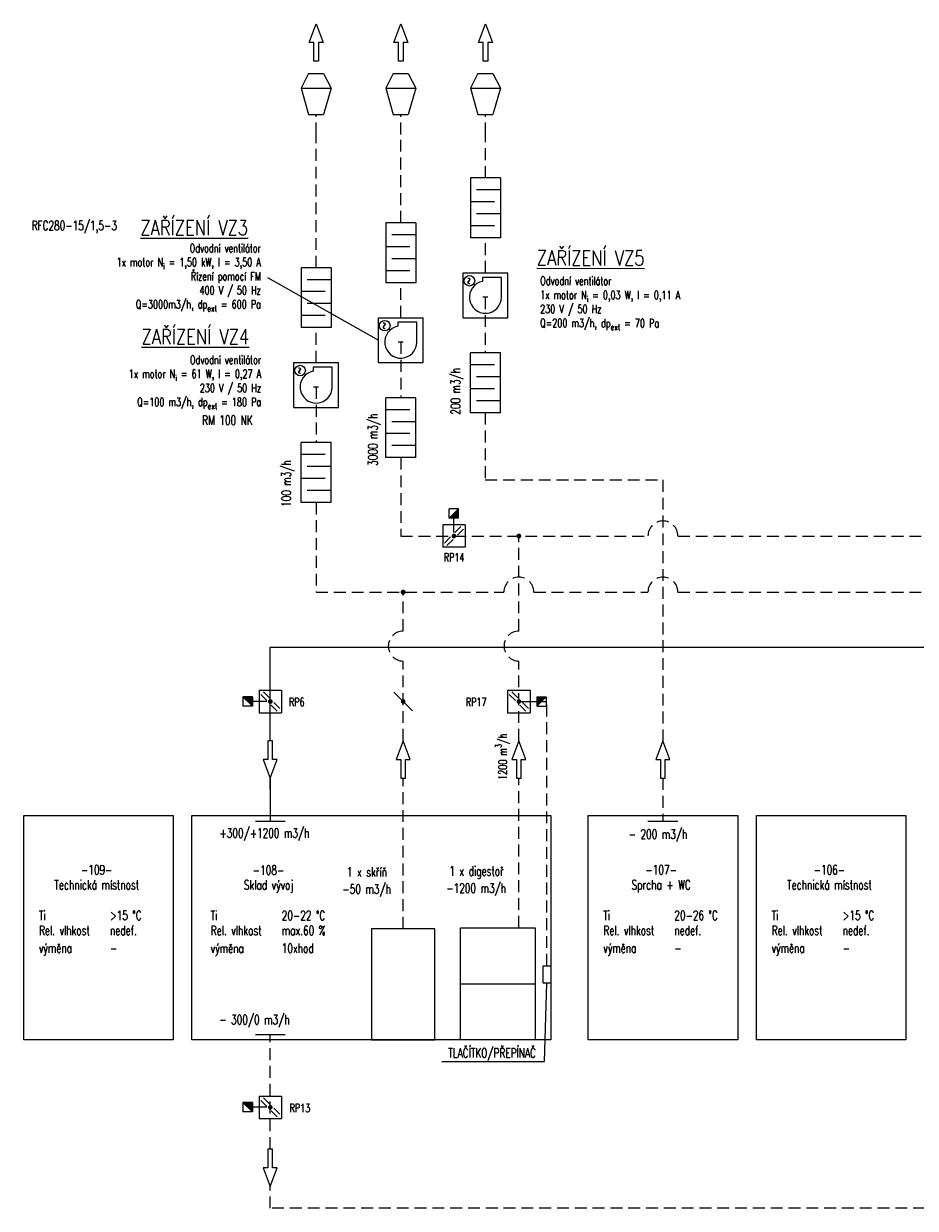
# Model space of a CAD drawing. Header units: millimetres. Extents: x -12410 to -5571, y -11552 to -5051.
# Tile 3 of 5: x -6275 to -6037, y -5470 to -5153. Entities that reach past the tile are written whole.
import ezdxf
from ezdxf.enums import TextEntityAlignment as Align

# ---------------------------------------------------------------- set-up
doc = ezdxf.new("R2010")
doc.units = ezdxf.units.MM
doc.header["$MEASUREMENT"] = 0
doc.linetypes.add('SKRYTÁ2', pattern=[4.7625, 3.175, -1.5875])
for name, color, linetype in [('Mistnosti', 1, 'CONTINUOUS'), ('Popis', 2, 'CONTINUOUS'), ('popis tlustý', 1, 'CONTINUOUS'), ('Popis_VZ_DPS', 2, 'CONTINUOUS'), ('VZ_Zarizeni', 8, 'CONTINUOUS')]:
    doc.layers.add(name, color=color, linetype=linetype)
doc.layers.add('VZT Poznámky', color=7, linetype='CONTINUOUS', plot=False)
doc.styles.add('ROMANS', font='romans', dxfattribs={"width": 0.75})
doc.styles.add('VELKE', font='ROMANS.SHX', dxfattribs={"height": 5})

msp = doc.modelspace()

# ---------------------------------------------------------------- hatches: boundary and pattern name
at = {"layer": 'VZ_Zarizeni'}
h = msp.add_hatch(color=3, dxfattribs=at)
h.dxf.hatch_style = 1
h.paths.add_polyline_path([(-6161.19, -5285.2), (-6158.69, -5285.2), (-6158.69, -5282.7)])
h = msp.add_hatch(color=3, dxfattribs=at)
h.dxf.hatch_style = 1
h.paths.add_polyline_path([(-6213.85, -5335.48), (-6213.85, -5332.98), (-6216.35, -5332.98)])
h = msp.add_hatch(color=3, dxfattribs=at)
h.dxf.hatch_style = 1
h.paths.add_polyline_path([(-6137.77, -5335.48), (-6137.77, -5332.98), (-6135.27, -5332.98)])
h = msp.add_hatch(color=3, dxfattribs=at)
h.dxf.hatch_style = 1
h.paths.add_polyline_path([(-6213.85, -5443.96), (-6213.85, -5441.46), (-6216.35, -5441.46)])

# ---------------------------------------------------------------- linework, layer by layer
at = {"layer": 'Mistnosti'}
for points in [[(-6255, -5364.71), (-6235, -5364.71), (-6235, -5424.71), (-6275, -5424.71), (-6275, -5364.71), (-6255, -5364.71)], [(-6104.04, -5364.71), (-6084.04, -5364.71), (-6084.04, -5424.71), (-6124.04, -5424.71), (-6124.04, -5364.71), (-6104.04, -5364.71)], [(-6059.04, -5364.71), (-6039.04, -5364.71), (-6039.04, -5424.71), (-6079.04, -5424.71), (-6079.04, -5364.71), (-6059.04, -5364.71)]]:
    msp.add_lwpolyline(points, dxfattribs=at)
msp.add_lwpolyline([(-6230, -5364.71), (-6134.04, -5364.71), (-6134.04, -5424.71), (-6230, -5424.71)], close=True, dxfattribs=at)
at = {"layer": 'Popis'}
for p, q in [((-6135.69, -5430.47), (-6135.05, -5409.54)), ((-6163.19, -5430.47), (-6135.69, -5430.47))]:
    msp.add_line(p, q, dxfattribs=at)
at = {"layer": 'VZ_Zarizeni', "color": 3}
for p, q in [((-6198.67, -5158.04), (-6196.79, -5153.04)), ((-6196.79, -5153.04), (-6194.92, -5158.04)), ((-6176.03, -5158.04), (-6174.15, -5153.04)), ((-6174.15, -5153.04), (-6172.28, -5158.04)), ((-6153.39, -5158.04), (-6151.51, -5153.04)), ((-6151.51, -5153.04), (-6149.64, -5158.04)), ((-6197.42, -5158.04), (-6198.67, -5158.04)), ((-6197.42, -5163.04), (-6197.42, -5158.04)), ((-6194.92, -5158.04), (-6196.17, -5158.04)), ((-6196.17, -5158.04), (-6196.17, -5163.04)), ((-6174.78, -5158.04), (-6176.03, -5158.04)), ((-6174.78, -5163.04), (-6174.78, -5158.04)), ((-6172.28, -5158.04), (-6173.53, -5158.04)), ((-6173.53, -5158.04), (-6173.53, -5163.04)), ((-6152.14, -5158.04), (-6153.39, -5158.04)), ((-6152.14, -5163.04), (-6152.14, -5158.04)), ((-6149.64, -5158.04), (-6150.89, -5158.04)), ((-6150.89, -5158.04), (-6150.89, -5163.04)), ((-6196.17, -5163.04), (-6197.42, -5163.04)), ((-6173.53, -5163.04), (-6174.78, -5163.04)), ((-6150.89, -5163.04), (-6152.14, -5163.04)), ((-6147.51, -5197.47), (-6153.91, -5197.47)), ((-6149.11, -5200.67), (-6155.51, -5200.67)), ((-6147.51, -5203.87), (-6153.91, -5203.87)), ((-6149.11, -5207.07), (-6155.51, -5207.07)), ((-6170.15, -5209.47), (-6176.55, -5209.47)), ((-6171.75, -5212.67), (-6178.15, -5212.67)), ((-6170.15, -5215.87), (-6176.55, -5215.87)), ((-6192.81, -5221.47), (-6199.21, -5221.47)), ((-6171.75, -5219.07), (-6178.15, -5219.07)), ((-6194.41, -5224.67), (-6200.81, -5224.67)), ((-6192.81, -5227.87), (-6199.21, -5227.87)), ((-6194.41, -5231.07), (-6200.81, -5231.07)), ((-6149.11, -5244.23), (-6155.51, -5244.23)), ((-6147.51, -5247.43), (-6153.91, -5247.43)), ((-6149.11, -5250.63), (-6155.51, -5250.63)), ((-6171.75, -5256.23), (-6178.15, -5256.23)), ((-6147.51, -5253.83), (-6153.91, -5253.83)), ((-6170.15, -5259.43), (-6176.55, -5259.43)), ((-6171.75, -5262.63), (-6178.15, -5262.63)), ((-6170.15, -5265.83), (-6176.55, -5265.83)), ((-6194.41, -5268.23), (-6200.81, -5268.23)), ((-6192.81, -5271.43), (-6199.21, -5271.43)), ((-6194.41, -5274.63), (-6200.81, -5274.63)), ((-6192.81, -5277.83), (-6199.21, -5277.83)), ((-6161.19, -5285.2), (-6161.19, -5282.7)), ((-6158.69, -5282.7), (-6161.19, -5282.7)), ((-6161.19, -5285.2), (-6158.69, -5282.7)), ((-6158.69, -5285.2), (-6161.19, -5285.2)), ((-6159.94, -5289.03), (-6159.94, -5285.2)), ((-6158.69, -5285.2), (-6158.69, -5282.7)), ((-6162.94, -5287), (-6162.94, -5293)), ((-6156.94, -5287), (-6162.94, -5287)), ((-6159.7, -5289.06), (-6158.08, -5287.43)), ((-6159, -5289.77), (-6157.37, -5288.14)), ((-6156.94, -5287), (-6156.94, -5293)), ((-6162.5, -5291.86), (-6160.88, -5290.23)), ((-6161.8, -5292.57), (-6160.17, -5290.94)), ((-6156.94, -5293), (-6162.94, -5293)), ((-6212.04, -5331.23), (-6206.04, -5331.23)), ((-6212.04, -5331.23), (-6212.04, -5337.23)), ((-6209.99, -5333.99), (-6211.61, -5332.37)), ((-6209.28, -5333.28), (-6210.9, -5331.66)), ((-6206.04, -5331.23), (-6206.04, -5337.23)), ((-6145.57, -5331.23), (-6139.57, -5331.23)), ((-6145.57, -5331.23), (-6145.57, -5337.23)), ((-6143.51, -5333.99), (-6145.14, -5332.37)), ((-6142.81, -5333.28), (-6144.43, -5331.66)), ((-6139.57, -5331.23), (-6139.57, -5337.23)), ((-6213.85, -5332.98), (-6216.35, -5332.98)), ((-6216.35, -5332.98), (-6216.35, -5335.48)), ((-6213.85, -5335.48), (-6216.35, -5332.98)), ((-6213.85, -5335.48), (-6216.35, -5335.48)), ((-6213.85, -5332.98), (-6213.85, -5335.48)), ((-6210.01, -5334.23), (-6213.85, -5334.23)), ((-6207.18, -5336.79), (-6208.81, -5335.17)), ((-6206.48, -5336.09), (-6208.1, -5334.46)), ((-6140.71, -5336.79), (-6142.34, -5335.17)), ((-6140.01, -5336.09), (-6141.63, -5334.46)), ((-6141.6, -5334.23), (-6137.77, -5334.23)), ((-6137.77, -5332.98), (-6137.77, -5335.48)), ((-6137.77, -5332.98), (-6135.27, -5332.98)), ((-6137.77, -5335.48), (-6135.27, -5332.98)), ((-6137.77, -5335.48), (-6135.27, -5335.48)), ((-6135.27, -5332.98), (-6135.27, -5335.48)), ((-6212.04, -5337.23), (-6206.04, -5337.23)), ((-6145.57, -5337.23), (-6139.57, -5337.23)), ((-6209.67, -5344.71), (-6209.67, -5349.71)), ((-6208.42, -5344.71), (-6209.67, -5344.71)), ((-6208.42, -5349.71), (-6208.42, -5344.71)), ((-6173.51, -5344.71), (-6175.39, -5349.71)), ((-6171.64, -5349.71), (-6173.51, -5344.71)), ((-6142.57, -5344.71), (-6144.45, -5349.71)), ((-6140.7, -5349.71), (-6142.57, -5344.71)), ((-6104.04, -5344.71), (-6105.92, -5349.71)), ((-6102.17, -5349.71), (-6104.04, -5344.71)), ((-6209.67, -5349.71), (-6210.92, -5349.71)), ((-6210.92, -5349.71), (-6209.04, -5354.71)), ((-6209.04, -5354.71), (-6207.17, -5349.71)), ((-6207.17, -5349.71), (-6208.42, -5349.71)), ((-6175.39, -5349.71), (-6174.14, -5349.71)), ((-6174.14, -5349.71), (-6174.14, -5354.71)), ((-6172.89, -5349.71), (-6171.64, -5349.71)), ((-6172.89, -5354.71), (-6172.89, -5349.71)), ((-6144.45, -5349.71), (-6143.2, -5349.71)), ((-6143.2, -5349.71), (-6143.2, -5354.71)), ((-6141.95, -5349.71), (-6140.7, -5349.71)), ((-6141.95, -5354.71), (-6141.95, -5349.71)), ((-6105.92, -5349.71), (-6104.67, -5349.71)), ((-6104.67, -5349.71), (-6104.67, -5354.71)), ((-6103.42, -5349.71), (-6102.17, -5349.71)), ((-6103.42, -5354.71), (-6103.42, -5349.71)), ((-6174.14, -5354.71), (-6172.89, -5354.71)), ((-6143.2, -5354.71), (-6141.95, -5354.71)), ((-6104.67, -5354.71), (-6103.42, -5354.71)), ((-6212.04, -5439.71), (-6206.04, -5439.71)), ((-6212.04, -5439.71), (-6212.04, -5445.71)), ((-6209.28, -5441.77), (-6210.9, -5440.14)), ((-6206.04, -5439.71), (-6206.04, -5445.71)), ((-6213.85, -5441.46), (-6216.35, -5441.46)), ((-6216.35, -5441.46), (-6216.35, -5443.96)), ((-6213.85, -5443.96), (-6216.35, -5441.46)), ((-6213.85, -5441.46), (-6213.85, -5443.96)), ((-6210.01, -5442.71), (-6213.85, -5442.71)), ((-6209.99, -5442.48), (-6211.61, -5440.85)), ((-6206.48, -5444.57), (-6208.1, -5442.94)), ((-6213.85, -5443.96), (-6216.35, -5443.96)), ((-6212.04, -5445.71), (-6206.04, -5445.71)), ((-6207.18, -5445.28), (-6208.81, -5443.65)), ((-6209.67, -5453.88), (-6209.67, -5458.88)), ((-6208.42, -5453.88), (-6209.67, -5453.88)), ((-6208.42, -5458.88), (-6208.42, -5453.88)), ((-6209.67, -5458.88), (-6210.92, -5458.88)), ((-6210.92, -5458.88), (-6209.04, -5463.88)), ((-6209.04, -5463.88), (-6207.17, -5458.88)), ((-6207.17, -5458.88), (-6208.42, -5458.88))]:
    msp.add_line(p, q, dxfattribs=at)
at = {"layer": 'VZ_Zarizeni'}
for p, q in [((-6198.79, -5166.31), (-6200.79, -5170.31)), ((-6198.79, -5166.31), (-6194.79, -5166.31)), ((-6194.79, -5166.31), (-6192.79, -5170.31)), ((-6176.15, -5166.31), (-6178.15, -5170.31)), ((-6176.15, -5166.31), (-6172.15, -5166.31)), ((-6172.15, -5166.31), (-6170.15, -5170.31)), ((-6153.51, -5166.31), (-6155.51, -5170.31)), ((-6153.51, -5166.31), (-6149.51, -5166.31)), ((-6149.51, -5166.31), (-6147.51, -5170.31)), ((-6200.79, -5170.31), (-6198.79, -5177.31)), ((-6200.79, -5170.31), (-6192.79, -5170.31)), ((-6192.79, -5170.31), (-6194.79, -5177.31)), ((-6178.15, -5170.31), (-6176.15, -5177.31)), ((-6178.15, -5170.31), (-6170.15, -5170.31)), ((-6170.15, -5170.31), (-6172.15, -5177.31)), ((-6155.51, -5170.31), (-6153.51, -5177.31)), ((-6155.51, -5170.31), (-6147.51, -5170.31)), ((-6147.51, -5170.31), (-6149.51, -5177.31)), ((-6198.79, -5177.31), (-6194.79, -5177.31)), ((-6176.15, -5177.31), (-6172.15, -5177.31)), ((-6153.51, -5177.31), (-6149.51, -5177.31)), ((-6147.51, -5194.27), (-6155.51, -5194.27)), ((-6155.51, -5194.27), (-6155.51, -5210.27)), ((-6147.51, -5194.27), (-6147.51, -5210.27)), ((-6170.15, -5206.27), (-6178.15, -5206.27)), ((-6178.15, -5206.27), (-6178.15, -5222.27)), ((-6170.15, -5206.27), (-6170.15, -5222.27)), ((-6147.51, -5210.27), (-6155.51, -5210.27)), ((-6147.51, -5210.27), (-6155.51, -5210.27)), ((-6192.81, -5218.27), (-6200.81, -5218.27)), ((-6200.81, -5218.27), (-6200.81, -5234.27)), ((-6192.81, -5218.27), (-6192.81, -5234.27)), ((-6157.51, -5231.65), (-6157.51, -5219.65)), ((-6157.51, -5219.65), (-6145.51, -5219.65)), ((-6147.22, -5220.85), (-6152.27, -5220.85)), ((-6152.27, -5220.85), (-6152.27, -5221.93)), ((-6147.22, -5226.16), (-6147.22, -5220.85)), ((-6145.51, -5231.65), (-6145.51, -5219.65)), ((-6170.15, -5222.27), (-6178.15, -5222.27)), ((-6170.15, -5222.27), (-6178.15, -5222.27)), ((-6150.87, -5226.16), (-6152.19, -5226.16)), ((-6192.81, -5234.27), (-6200.81, -5234.27)), ((-6192.81, -5234.27), (-6200.81, -5234.27)), ((-6180.15, -5243.65), (-6180.15, -5231.65)), ((-6180.15, -5231.65), (-6168.15, -5231.65)), ((-6169.86, -5232.85), (-6174.91, -5232.85)), ((-6174.91, -5232.85), (-6174.91, -5233.93)), ((-6169.86, -5238.16), (-6169.86, -5232.85)), ((-6168.15, -5243.65), (-6168.15, -5231.65)), ((-6157.51, -5231.65), (-6145.51, -5231.65)), ((-6173.51, -5238.16), (-6174.84, -5238.16)), ((-6202.79, -5255.65), (-6202.79, -5243.65)), ((-6202.79, -5243.65), (-6190.79, -5243.65)), ((-6190.79, -5255.65), (-6190.79, -5243.65)), ((-6180.15, -5243.65), (-6168.15, -5243.65)), ((-6147.51, -5241.03), (-6155.51, -5241.03)), ((-6155.51, -5257.03), (-6155.51, -5241.03)), ((-6147.51, -5241.03), (-6155.51, -5241.03)), ((-6147.51, -5257.03), (-6147.51, -5241.03)), ((-6192.5, -5244.85), (-6197.55, -5244.85)), ((-6197.55, -5244.85), (-6197.55, -5245.93)), ((-6192.5, -5250.16), (-6192.5, -5244.85)), ((-6196.15, -5250.16), (-6197.48, -5250.16)), ((-6170.15, -5253.03), (-6178.15, -5253.03)), ((-6178.15, -5269.03), (-6178.15, -5253.03)), ((-6170.15, -5253.03), (-6178.15, -5253.03)), ((-6170.15, -5269.03), (-6170.15, -5253.03)), ((-6202.79, -5255.65), (-6190.79, -5255.65)), ((-6147.51, -5257.03), (-6155.51, -5257.03)), ((-6192.81, -5265.03), (-6200.81, -5265.03)), ((-6200.81, -5281.03), (-6200.81, -5265.03)), ((-6192.81, -5265.03), (-6200.81, -5265.03)), ((-6192.81, -5281.03), (-6192.81, -5265.03)), ((-6170.15, -5269.03), (-6178.15, -5269.03)), ((-6192.81, -5281.03), (-6200.81, -5281.03)), ((-6209.04, -5344.71), (-6209.04, -5319.71)), ((-6171.04, -5336.7), (-6175.99, -5331.75)), ((-6209.04, -5357.71), (-6209.04, -5354.71)), ((-6213.04, -5366.21), (-6205.04, -5366.21)), ((-6108.04, -5366.21), (-6100.04, -5366.21)), ((-6213.04, -5423.21), (-6205.04, -5423.21))]:
    msp.add_line(p, q, dxfattribs=at)
at = {"layer": 'VZ_Zarizeni', "linetype": 'SKRYTÁ2'}
for p, q in [((-6196.79, -5182.67), (-6196.79, -5177.31)), ((-6174.15, -5182.67), (-6174.15, -5177.31)), ((-6151.51, -5182.67), (-6151.51, -5177.31)), ((-6196.79, -5218.27), (-6196.79, -5182.67)), ((-6174.15, -5206.27), (-6174.15, -5182.67)), ((-6151.51, -5194.27), (-6151.51, -5182.67)), ((-6151.51, -5219.65), (-6151.51, -5210.27)), ((-6174.15, -5231.65), (-6174.15, -5222.27)), ((-6151.56, -5226.16), (-6151.56, -5241.03)), ((-6196.79, -5243.65), (-6196.79, -5234.27)), ((-6174.17, -5238.16), (-6174.17, -5253.03)), ((-6196.81, -5250.16), (-6196.81, -5265.03)), ((-6151.56, -5257.03), (-6151.56, -5275)), ((-6174.17, -5269.03), (-6174.17, -5290)), ((-6151.56, -5275), (-6104.04, -5275)), ((-6104.04, -5275), (-6104.04, -5344.71)), ((-6196.81, -5281.03), (-6196.81, -5305)), ((-6174.17, -5290), (-6108.04, -5290)), ((-6142.57, -5315.41), (-6142.57, -5290)), ((-6100.04, -5290), (-5848.13, -5290)), ((-6196.81, -5305), (-6146.57, -5305)), ((-6173.51, -5315.41), (-6173.51, -5305)), ((-6138.57, -5305), (-6108.04, -5305)), ((-6100.04, -5305), (-5953.04, -5305)), ((-6173.51, -5344.71), (-6173.51, -5323.41)), ((-6142.57, -5344.71), (-6142.57, -5323.41)), ((-6142.57, -5334.23), (-6135.05, -5334.23)), ((-6135.05, -5404.88), (-6135.05, -5334.23)), ((-6173.51, -5395), (-6173.51, -5354.71)), ((-6142.57, -5394.71), (-6142.57, -5354.71)), ((-6104.04, -5354.71), (-6104.04, -5366.21)), ((-6209.04, -5453.88), (-6209.04, -5423.21)), ((-6209.04, -5469.71), (-6209.04, -5463.88)), ((-5586.26, -5469.71), (-6209.04, -5469.71))]:
    msp.add_line(p, q, dxfattribs=at)
at = {"layer": 'VZ_Zarizeni', "ltscale": 0.2}
for p, q in [((-6209.8, -5220.89), (-6180.15, -5237.65)), ((-6209.04, -5319.71), (-5729.61, -5319.71)), ((-6209.04, -5354.71), (-6209.04, -5366.21)), ((-6158.19, -5409.71), (-6138.19, -5409.71))]:
    msp.add_line(p, q, dxfattribs=at)
at = {"layer": 'VZ_Zarizeni'}
for points, const_width in [([(-6160.25, -5290, 1), (-6159.62, -5290, 1)], 0.623), ([(-6142.33, -5290.25, 1), (-6142.82, -5289.75, 1)], 0.6), ([(-6173.26, -5305.25, 1), (-6173.76, -5304.75, 1)], 0.6), ([(-6209.04, -5334.54, 1), (-6209.04, -5333.91, 1)], 0.623), ([(-6173.51, -5334.54, 1), (-6173.51, -5333.91, 1)], 0.623), ([(-6142.57, -5334.54, 1), (-6142.57, -5333.91, 1)], 0.623), ([(-6209.04, -5443.02, 1), (-6209.04, -5442.4, 1)], 0.623)]:
    msp.add_lwpolyline(points, format="xyb", close=True, dxfattribs=dict(at, const_width=const_width))
at = {"layer": 'VZ_Zarizeni', "ltscale": 0.2}
for points in [[(-6165, -5395), (-6182.02, -5395), (-6182.02, -5424.71), (-6165, -5424.71)], [(-6158.19, -5394.71), (-6138.19, -5394.71), (-6138.19, -5424.71), (-6158.19, -5424.71)], [(-6134.04, -5409.54), (-6136.05, -5409.54), (-6136.05, -5404.88), (-6134.04, -5404.88)]]:
    msp.add_lwpolyline(points, close=True, dxfattribs=at)
at = {"layer": 'VZ_Zarizeni', "color": 3}
for centre in [(-6155.79, -5221.76), (-6178.43, -5233.76), (-6201.07, -5245.76)]:
    msp.add_circle(centre, 1.41, dxfattribs=at)
at = {"layer": 'VZ_Zarizeni'}
for centre in [(-6151.51, -5226.16), (-6174.15, -5238.16), (-6196.79, -5250.16)]:
    msp.add_arc(centre, 4.29, 100.1899, 0, dxfattribs=at)
at = {"layer": 'VZ_Zarizeni', "linetype": 'SKRYTÁ2'}
for centre, start, end in [((-6104.04, -5289.97), 0, 180), ((-6142.57, -5304.97), 0, 180), ((-6104.04, -5304.97), 0, 180), ((-6173.48, -5319.41), 90, 270), ((-6142.54, -5319.41), 90, 270)]:
    msp.add_arc(centre, 4, start, end, dxfattribs=at)

# ---------------------------------------------------------------- texts
at = {"layer": 'Popis', "style": 'ROMANS', "width": 0.7}
for s, p in [(' 200 m3/h', (-6158.27, -5258.76)), (' 3000 m3/h', (-6180.38, -5272.45)), (' 100 m3/h', (-6203.53, -5283.41))]:
    msp.add_text(s, height=2.5, rotation=90, dxfattribs=at).set_placement(p)
for s, p in [('+300/+1200 m3/h', (-6222.65, -5370.64)), ('- 200 m3/h', (-6113.19, -5370.93)), ('Ti', (-6270.93, -5392.66)), ('>15 %%DC', (-6251.94, -5392.66)), ('Ti', (-6224.98, -5392.7)), ('20-22 %%DC', (-6205.99, -5392.7)), ('Ti', (-6119.98, -5392.66)), ('20-26 %%DC', (-6100.99, -5392.66)), ('Ti', (-6074.98, -5392.66)), ('>15 %%DC', (-6055.99, -5392.66)), ('Rel. vlhkost', (-6270.91, -5396.66)), ('nedef.', (-6251.94, -5396.66)), ('Rel. vlhkost', (-6224.95, -5396.7)), ('max.60 %', (-6205.99, -5396.7)), ('Rel. vlhkost', (-6119.95, -5396.66)), ('nedef.', (-6100.99, -5396.66)), ('Rel. vlhkost', (-6074.95, -5396.66)), ('nedef.', (-6055.99, -5396.66)), ('výměna', (-6270.93, -5401.4)), ('výměna', (-6224.98, -5401.44)), ('10xhod', (-6205.99, -5401.44)), ('výměna', (-6119.98, -5401.4)), ('výměna', (-6074.98, -5401.4)), ('-', (-6251.94, -5401.4)), ('-', (-6100.99, -5401.4)), ('-', (-6055.99, -5401.4)), ('- 300/0 m3/h', (-6222.69, -5420.53))]:
    msp.add_text(s, height=2.5, dxfattribs=at).set_placement(p)
for s, p in [('-109-', (-6255.47, -5380.49)), ('-108-', (-6209.52, -5380.53)), ('1 x skříň', (-6183.2, -5381.03)), ('1 x digestoř', (-6153.91, -5380.79)), ('-107-', (-6104.52, -5380.49)), ('-106-', (-6059.52, -5380.49)), ('Technická místnost', (-6255.47, -5384.49)), ('Sklad vývoj', (-6209.52, -5384.53)), ('-50 m3/h', (-6183.27, -5385.61)), ('-1200 m3/h', (-6153.98, -5385.37)), ('Sprcha + WC', (-6104.52, -5384.49)), ('Technická místnost', (-6059.52, -5384.49)), ('TLAČÍTKO/PŘEPÍNAČ', (-6149.72, -5429.43))]:
    msp.add_text(s, height=2.5, dxfattribs=at).set_placement(p, align=Align.CENTER)
at = {"layer": 'Popis', "char_height": 2.25, "width": 14.1817, "attachment_point": 8, "style": 'ROMANS'}
for s, insert in [('\\A1;{\\W0.7;RP14}', (-6159.9, -5296.83)), ('\\A1;{\\W0.7;RP6}', (-6201.98, -5335.49)), ('\\A1;{\\W0.7;RP17}', (-6154, -5335.49)), ('\\A1;{\\W0.7;RP13}', (-6201.15, -5444.05))]:
    msp.add_mtext(s, dxfattribs=dict(at, insert=insert))
at = {"layer": 'Popis', "insert": (-6145.01, -5348.98), "char_height": 2.25, "width": 20.9976, "attachment_point": 8, "rotation": 90, "style": 'ROMANS'}
msp.add_mtext('\\A1;{\\W0.7;1200 m{\\H0.7x;\\S3^ ;}/h}', dxfattribs=at)
at = {"layer": 'popis tlustý', "style": 'VELKE', "width": 0.8}
for s, p in [('%%UZAŘÍZENÍ VZ3', (-6243.8, -5209.56)), ('%%UZAŘÍZENÍ VZ4', (-6243.5, -5238.74))]:
    msp.add_text(s, height=4, dxfattribs=at).set_placement(p)
msp.add_text('%%UZAŘÍZENÍ VZ5', height=4, rotation=359.9004, dxfattribs=at).set_placement((-6137.78, -5217.62))
at = {"layer": 'Popis_VZ_DPS', "char_height": 2.25, "width": 48.9607, "attachment_point": 6, "style": 'ROMANS'}
for s, insert in [('\\A1;{\\W0.7;Odvodní ventilátor \\P1x motor N{\\H0.7x;\\S^ i;} = 1,50 kW, I = 3,50 A\\PŘízení pomocí FM\\P400 V / 50 Hz\\PQ=3000m3/h, dp{\\H0.7x;\\S^ ext;} = 600 Pa}', (-6211.57, -5220.93)), ('\\A1;{\\W0.7;Odvodní ventilátor \\P1x motor N{\\H0.7x;\\S^ i;} = 61 W, I = 0,27 A\\P230 V / 50 Hz\\PQ=100 m3/h, dp{\\H0.7x;\\S^ ext;} = 180 Pa}', (-6211.49, -5248.91))]:
    msp.add_mtext(s, dxfattribs=dict(at, insert=insert))
at = {"layer": 'Popis_VZ_DPS', "insert": (-6136.87, -5227.79), "char_height": 2.25, "width": 48.9607, "attachment_point": 4, "rotation": 359.9004, "style": 'ROMANS'}
msp.add_mtext('\\A1;{\\W0.7;Odvodní ventilátor \\P1x motor N{\\H0.7x;\\S^ i;} = 0,03 W, I = 0,11 A\\P230 V / 50 Hz\\PQ=200 m3/h, dp{\\H0.7x;\\S^ ext;} = 70 Pa}', dxfattribs=at)
at = {"layer": 'VZ_Zarizeni', "color": 3, "style": 'ROMANS'}
for p in [(-6155.79, -5221.76), (-6178.43, -5233.76), (-6201.07, -5245.76)]:
    msp.add_text('~', height=1.88, rotation=270, dxfattribs=at).set_placement(p, align=Align.MIDDLE_CENTER)
at = {"layer": 'VZT Poznámky', "style": 'ROMANS', "width": 0.7}
for s, p in [('RFC280-15/1,5-3', (-6272.87, -5208.25)), ('RM 100 NK', (-6227.26, -5260.31))]:
    msp.add_text(s, height=2.5, dxfattribs=at).set_placement(p)

doc.saveas('drawing.dxf')
